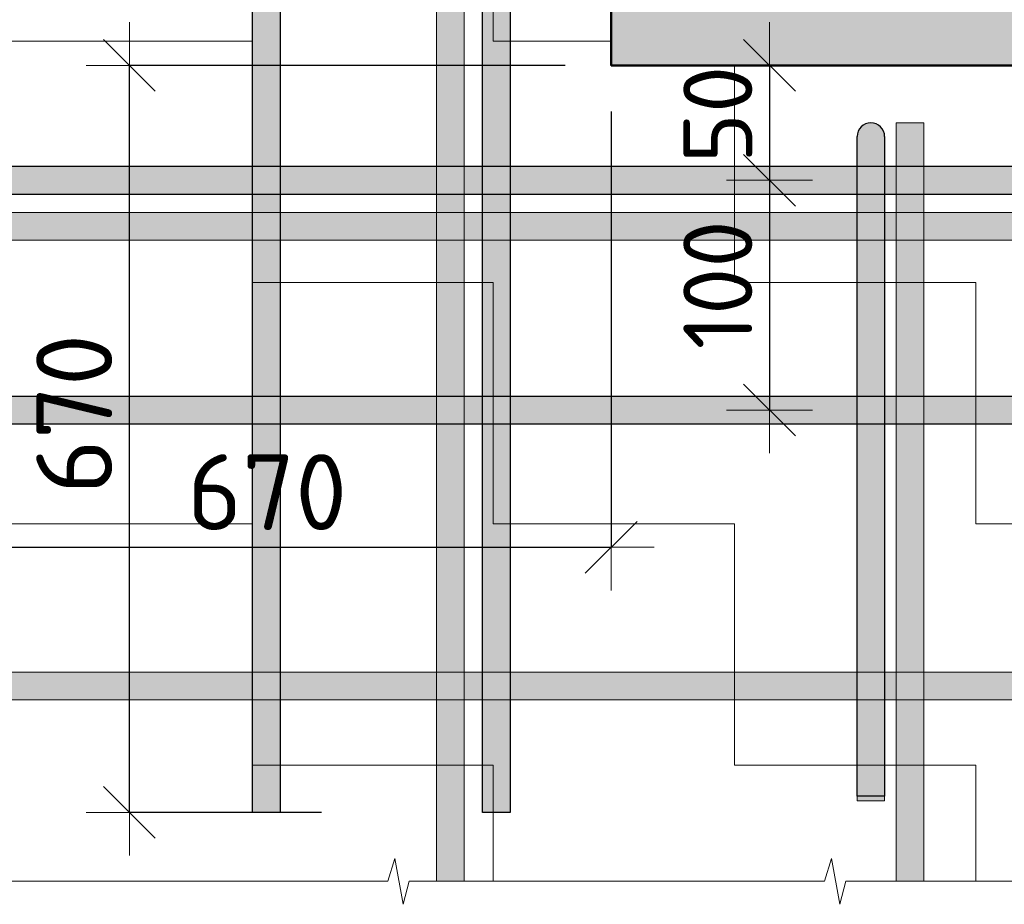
# Model space of a CAD drawing. Header units: metres. Extents: x -38 to 97, y -15 to 21.
# Tile 70 of 87: x 73.924 to 74.352, y 8.025 to 8.409. Entities that reach past the tile are written whole.
import ezdxf

# ---------------------------------------------------------------- set-up
doc = ezdxf.new("R2010")
doc.units = ezdxf.units.M
doc.header["$PDMODE"] = 65
doc.layers.add('XR$3$_3898', color=7, linetype='Continuous')
doc.layers.add('XR$5$_3898', color=7, linetype='Continuous')
doc.layers.add('XR$3$Размерная линия_ общее', color=7, linetype='Continuous', lineweight=13)
doc.layers.add('XR$5$Размерная линия_ общее', color=7, linetype='Continuous', lineweight=13)
doc.styles.add('ISOCPEUR', font='txt')
doc.dimstyles.new('DIMSTYLE_17', dxfattribs={"dimtxt": 0.03, "dimasz": 0.0375, "dimexe": 0, "dimexo": 1e-06, "dimgap": 0.015, "dimtad": 2, "dimdec": 0, "dimlfac": 1000, "dimrnd": 1, "dimzin": 12, "dimdsep": 46, "dimtxsty": 'ISOCPEUR', "dimblk1": 'ALL_ML_STRICH', "dimblk2": 'ALL_ML_STRICH', "dimsah": 1, "dimcen": 0, "dimse1": 1, "dimse2": 1, "dimclrd": 7, "dimclre": 256, "dimclrt": 7, "dimadec": 0, "dimazin": 0, "dimtfac": 1, "dimtdec": 0, "dimtix": 1, "dimtmove": 2, "dimatfit": 3, "dimfxl": 0, "dimtvp": 1.2, "dimtzin": 0, "dimlwd": 0, "dimlwe": -3, "dimarcsym": 0})
doc.dimstyles.new('DIMSTYLE_18', dxfattribs={"dimtxt": 0.03, "dimasz": 0.0375, "dimexe": 0, "dimexo": 1e-06, "dimgap": 0.015, "dimtad": 2, "dimdec": 0, "dimlfac": 1000, "dimrnd": 1, "dimzin": 12, "dimdsep": 46, "dimtxsty": 'ISOCPEUR', "dimblk1": 'ALL_ML_STRICH', "dimblk2": 'ALL_ML_STRICH', "dimsah": 1, "dimcen": 0, "dimse1": 1, "dimse2": 1, "dimclrd": 7, "dimclre": 256, "dimclrt": 7, "dimadec": 0, "dimazin": 0, "dimtfac": 1, "dimtdec": 0, "dimtix": 1, "dimtmove": 2, "dimatfit": 3, "dimfxl": 0, "dimtzin": 0, "dimlwd": 0, "dimlwe": -3, "dimarcsym": 0})
doc.dimstyles.new('DIMSTYLE_19', dxfattribs={"dimtxt": 0.03, "dimasz": 0.0375, "dimexe": 0, "dimexo": 1e-06, "dimgap": 0.015, "dimtad": 2, "dimdec": 0, "dimlfac": 1000, "dimrnd": 1, "dimzin": 12, "dimdsep": 46, "dimtxsty": 'ISOCPEUR', "dimblk1": 'ALL_ML_STRICH', "dimblk2": 'ALL_ML_STRICH', "dimsah": 1, "dimcen": 0, "dimse1": 1, "dimse2": 1, "dimclrd": 7, "dimclre": 256, "dimclrt": 7, "dimadec": 0, "dimazin": 0, "dimtfac": 1, "dimtdec": 0, "dimtix": 1, "dimtmove": 2, "dimatfit": 3, "dimfxl": 0, "dimtvp": 1.2, "dimtzin": 0, "dimlwd": 0, "dimlwe": -3, "dimarcsym": 0})
doc.dimstyles.new('DIMSTYLE_20', dxfattribs={"dimtxt": 0.03, "dimasz": 0.0375, "dimexe": 0, "dimexo": 1e-06, "dimgap": 0.015, "dimtad": 2, "dimdec": 0, "dimlfac": 1000, "dimrnd": 1, "dimzin": 12, "dimdsep": 46, "dimtxsty": 'ISOCPEUR', "dimblk1": 'ALL_ML_STRICH', "dimblk2": 'ALL_ML_STRICH', "dimsah": 1, "dimcen": 0, "dimse1": 1, "dimse2": 1, "dimclrd": 7, "dimclre": 256, "dimclrt": 7, "dimadec": 0, "dimazin": 0, "dimtfac": 1, "dimtdec": 0, "dimtix": 1, "dimtmove": 2, "dimatfit": 3, "dimfxl": 0, "dimtzin": 0, "dimlwd": 0, "dimlwe": -3, "dimarcsym": 0})
doc.dimstyles.new('DIMSTYLE_8', dxfattribs={"dimtxt": 0.033, "dimasz": 0.0375, "dimexe": 0, "dimexo": 0, "dimgap": 0.0165, "dimtad": 2, "dimdec": 0, "dimlfac": 1000, "dimrnd": 1, "dimzin": 12, "dimdsep": 46, "dimtxsty": 'ISOCPEUR', "dimblk1": 'ALL_ML_STRICH', "dimblk2": 'ALL_ML_STRICH', "dimsah": 1, "dimcen": 0, "dimclrd": 7, "dimclre": 256, "dimclrt": 7, "dimadec": 0, "dimazin": 0, "dimtfac": 1, "dimtdec": 0, "dimtix": 1, "dimtmove": 2, "dimatfit": 3, "dimfxl": 0, "dimtzin": 0, "dimlwd": 0, "dimlwe": -3, "dimarcsym": 0})
pattern_1 = [(0, (0.21, 0.21), (0.105, 0.105), [0.105, -0.105]), (90, (0.21, 0.21), (-0.105, 0.105), [0.105, -0.105])]

# ---------------------------------------------------------------- blocks, each defined once
blk = doc.blocks.new('СЛОЖНЫЙ_ОБЪЕКТ_12')
at = {"linetype": 'Continuous', "lineweight": 13, "transparency": 33554687}
blk.add_hatch(color=7, dxfattribs=at).paths.add_polyline_path([(74.11738, 8.0346), (74.11738, 8.6946), (74.10538, 8.6946), (74.10538, 8.0346)])
at = {"color": 7, "linetype": 'Continuous', "lineweight": 13, "transparency": 33554687}
blk.add_lwpolyline([(74.11738, 8.0346), (74.11738, 8.6946), (74.10538, 8.6946), (74.10538, 8.0346), (74.11738, 8.0346)], close=True, dxfattribs=at)
blk = doc.blocks.new('ЭЛЕМЕНТ_УЗОРА_6')
at = {"color": 7, "linetype": 'Continuous', "lineweight": 13, "transparency": 33554687}
for points in [[(73.99638, 8.0346), (73.90347, 8.0346), (73.90081, 8.0246), (73.8972, 8.0446), (73.89416, 8.0346), (73.80638, 8.0346)], [(74.18638, 8.0346), (74.09347, 8.0346), (74.09081, 8.0246), (74.0872, 8.0446), (74.08416, 8.0346), (73.99638, 8.0346)], [(74.37638, 8.0346), (74.28347, 8.0346), (74.28081, 8.0246), (74.2772, 8.0446), (74.27416, 8.0346), (74.18638, 8.0346)]]:
    blk.add_lwpolyline(points, dxfattribs=at)
blk = doc.blocks.new('СЛОЖНЫЙ_ОБЪЕКТ_14')
at = {"linetype": 'Continuous', "lineweight": 13, "transparency": 33554687}
blk.add_hatch(color=7, dxfattribs=at).paths.add_polyline_path([(73.80638, 8.3256), (74.75638, 8.3256), (74.75638, 8.3136), (73.80638, 8.3136)], flags=16)
at = {"color": 7, "linetype": 'Continuous', "lineweight": 13, "transparency": 33554687}
blk.add_lwpolyline([(73.80638, 8.3256), (74.75638, 8.3256), (74.75638, 8.3136), (73.80638, 8.3136), (73.80638, 8.3256)], close=True, dxfattribs=at)
blk = doc.blocks.new('СЛОЖНЫЙ_ОБЪЕКТ_15')
at = {"linetype": 'Continuous', "lineweight": 13, "transparency": 33554687}
blk.add_hatch(color=7, dxfattribs=at).paths.add_polyline_path([(73.80638, 8.1256), (74.75638, 8.1256), (74.75638, 8.1136), (73.80638, 8.1136)], flags=16)
at = {"color": 7, "linetype": 'Continuous', "lineweight": 13, "transparency": 33554687}
blk.add_lwpolyline([(73.80638, 8.1256), (74.75638, 8.1256), (74.75638, 8.1136), (73.80638, 8.1136), (73.80638, 8.1256)], close=True, dxfattribs=at)
blk = doc.blocks.new('СЛОЖНЫЙ_ОБЪЕКТ_16')
at = {"linetype": 'Continuous', "lineweight": 25, "transparency": 33554687}
blk.add_hatch(color=8, dxfattribs=at).paths.add_polyline_path([(73.85638, 8.3336), (74.75638, 8.3336), (74.75638, 8.3456), (73.85638, 8.3456)])
at = {"color": 7, "linetype": 'Continuous', "lineweight": 25, "transparency": 33554687}
blk.add_line((73.85638, 8.3336), (74.75638, 8.3336), dxfattribs=at)
blk.add_lwpolyline([(74.75638, 8.3456), (73.85638, 8.3456), (73.85638, 8.3336)], dxfattribs=at)
blk = doc.blocks.new('СЛОЖНЫЙ_ОБЪЕКТ_17')
at = {"linetype": 'Continuous', "lineweight": 25, "true_color": 0x5f5f5f, "transparency": 33554687}
blk.add_hatch(color=251, dxfattribs=at).paths.add_polyline_path([(74.12538, 8.0646), (74.12538, 8.6946), (74.13738, 8.6946), (74.13738, 8.0646)], flags=16)
at = {"color": 7, "linetype": 'Continuous', "lineweight": 25, "transparency": 33554687}
blk.add_line((74.12538, 8.0646), (74.12538, 8.6946), dxfattribs=at)
blk.add_lwpolyline([(74.13738, 8.6946), (74.13738, 8.0646), (74.12538, 8.0646)], dxfattribs=at)
blk = doc.blocks.new('СЛОЖНЫЙ_ОБЪЕКТ_20')
at = {"linetype": 'Continuous', "lineweight": 13, "true_color": 0xc5c5c5, "transparency": 33554687}
for points in [[(74.2889, 8.36104), (74.28953, 8.36213), (74.29036, 8.36306), (74.29138, 8.3638), (74.29253, 8.36431), (74.29375, 8.36457), (74.29501, 8.36457), (74.29623, 8.36431), (74.29738, 8.3638), (74.29839, 8.36306), (74.29923, 8.36213), (74.29986, 8.36104), (74.30025, 8.35985), (74.30038, 8.3586), (74.30038, 8.0716), (74.28838, 8.0716), (74.28838, 8.3586), (74.28851, 8.35985)], [(74.28838, 8.0716), (74.30038, 8.0716), (74.30038, 8.0696), (74.28838, 8.0696)]]:
    blk.add_hatch(color=9, dxfattribs=at).paths.add_polyline_path(points, flags=16)
at = {"color": 7, "linetype": 'Continuous', "lineweight": 25, "transparency": 33554687}
blk.add_lwpolyline([(74.30038, 8.3586), (74.30038, 8.0716), (74.28838, 8.0716), (74.28838, 8.3586)], dxfattribs=at)
at = {"color": 7, "linetype": 'Continuous', "lineweight": 13, "transparency": 33554687}
blk.add_lwpolyline([(74.28838, 8.0716), (74.30038, 8.0716), (74.30038, 8.0696), (74.28838, 8.0696), (74.28838, 8.0716)], close=True, dxfattribs=at)
at = {"color": 7, "linetype": 'Continuous', "lineweight": 25, "transparency": 33554687}
blk.add_arc((74.29438, 8.3586), 0.006, 0, 180, dxfattribs=at)
blk = doc.blocks.new('СЛОЖНЫЙ_ОБЪЕКТ_22')
at = {"linetype": 'Continuous', "lineweight": 13, "transparency": 33554687}
blk.add_hatch(color=7, dxfattribs=at).paths.add_polyline_path([(74.31738, 8.0346), (74.31738, 8.3646), (74.30538, 8.3646), (74.30538, 8.0346)])
at = {"color": 7, "linetype": 'Continuous', "lineweight": 13, "transparency": 33554687}
blk.add_lwpolyline([(74.31738, 8.0346), (74.31738, 8.3646), (74.30538, 8.3646), (74.30538, 8.0346), (74.31738, 8.0346)], close=True, dxfattribs=at)
blk = doc.blocks.new('СЛОЖНЫЙ_ОБЪЕКТ_26')
at = {"linetype": 'Continuous', "lineweight": 25, "true_color": 0x5f5f5f, "transparency": 33554687}
blk.add_hatch(color=251, dxfattribs=at).paths.add_polyline_path([(74.02538, 8.0646), (74.02538, 8.6946), (74.03738, 8.6946), (74.03738, 8.0646)], flags=16)
at = {"color": 7, "linetype": 'Continuous', "lineweight": 25, "transparency": 33554687}
blk.add_line((74.02538, 8.0646), (74.02538, 8.6946), dxfattribs=at)
blk.add_lwpolyline([(74.03738, 8.6946), (74.03738, 8.0646), (74.02538, 8.0646)], dxfattribs=at)
blk = doc.blocks.new('СЛОЖНЫЙ_ОБЪЕКТ_27')
at = {"linetype": 'Continuous', "lineweight": 25, "transparency": 33554687}
blk.add_hatch(color=8, dxfattribs=at).paths.add_polyline_path([(73.85638, 8.2336), (74.75638, 8.2336), (74.75638, 8.2456), (73.85638, 8.2456)])
at = {"color": 7, "linetype": 'Continuous', "lineweight": 25, "transparency": 33554687}
blk.add_line((73.85638, 8.2336), (74.75638, 8.2336), dxfattribs=at)
blk.add_lwpolyline([(74.75638, 8.2456), (73.85638, 8.2456), (73.85638, 8.2336)], dxfattribs=at)
blk = doc.blocks.new('ALL_ML_STRICH')
at = {"color": 0, "linetype": 'ByBlock', "lineweight": -2}
for p, q in [((0, -0.5), (0, 0.5)), ((-0.3, -0.3), (0.3, 0.3)), ((-1, 0), (0.5, 0))]:
    blk.add_line(p, q, dxfattribs=at)
blk = doc.blocks.new('*D131')
at = {"layer": 'DEFPOINTS', "color": 7, "linetype": 'Continuous', "lineweight": 13, "transparency": 33554687}
for p in [(74.22364, 8.3896), (74.25028, 8.3896), (74.22137, 8.3396)]:
    blk.add_point(p, dxfattribs=at)
at = {"layer": 'XR$3$Размерная линия_ общее', "color": 7, "linetype": 'Continuous', "lineweight": -2, "transparency": 33554687}
blk.add_line((74.25028, 8.3896), (74.25028, 8.3396), dxfattribs=at)
at = {"layer": 'XR$3$Размерная линия_ общее', "color": 7, "linetype": 'Continuous', "lineweight": 13, "transparency": 33554687, "xscale": 0.0375, "yscale": 0.0375, "zscale": 0.0375}
for p, rotation in [((74.25028, 8.3896), 90), ((74.25028, 8.3396), 270)]:
    blk.add_blockref('ALL_ML_STRICH', p, dxfattribs=dict(at, rotation=rotation))
at = {"layer": 'XR$3$Размерная линия_ общее', "color": 7, "linetype": 'Continuous', "lineweight": 13, "transparency": 33554687, "insert": (74.22778, 8.36822), "char_height": 0.03, "width": 0.06, "attachment_point": 5, "rotation": 90, "style": 'ISOCPEUR'}
blk.add_mtext('\\A1;{50}', dxfattribs=at)
blk = doc.blocks.new('*D132')
at = {"layer": 'DEFPOINTS', "color": 7, "linetype": 'Continuous', "lineweight": 13, "transparency": 33554687}
for p in [(74.22137, 8.3396), (74.25028, 8.3396), (74.22364, 8.2396)]:
    blk.add_point(p, dxfattribs=at)
at = {"layer": 'XR$3$Размерная линия_ общее', "color": 7, "linetype": 'Continuous', "lineweight": -2, "transparency": 33554687}
blk.add_line((74.25028, 8.3396), (74.25028, 8.2396), dxfattribs=at)
at = {"layer": 'XR$3$Размерная линия_ общее', "color": 7, "linetype": 'Continuous', "lineweight": 13, "transparency": 33554687, "xscale": 0.0375, "yscale": 0.0375, "zscale": 0.0375}
for p, rotation in [((74.25028, 8.3396), 90), ((74.25028, 8.2396), 270)]:
    blk.add_blockref('ALL_ML_STRICH', p, dxfattribs=dict(at, rotation=rotation))
at = {"layer": 'XR$3$Размерная линия_ общее', "color": 7, "linetype": 'Continuous', "lineweight": 13, "transparency": 33554687, "insert": (74.22778, 8.2941), "char_height": 0.03, "width": 0.09, "attachment_point": 5, "rotation": 90, "style": 'ISOCPEUR'}
blk.add_mtext('\\A1;{100}', dxfattribs=at)
blk = doc.blocks.new('*D165')
at = {"layer": 'DEFPOINTS', "color": 7, "linetype": 'Continuous', "lineweight": 13, "transparency": 33554687}
for p in [(74.18138, 8.3896), (73.97172, 8.0646), (74.07538, 8.0646)]:
    blk.add_point(p, dxfattribs=at)
at = {"layer": 'XR$3$Размерная линия_ общее', "color": 253, "linetype": 'Continuous', "lineweight": -2, "true_color": 0xa0a0a0, "transparency": 33554687}
for p, q in [((74.16138, 8.3896), (73.97172, 8.3896)), ((74.05538, 8.0646), (73.97172, 8.0646))]:
    blk.add_line(p, q, dxfattribs=at)
at = {"layer": 'XR$3$Размерная линия_ общее', "color": 7, "linetype": 'Continuous', "lineweight": -2, "transparency": 33554687}
blk.add_line((73.97172, 8.0646), (73.97172, 8.3896), dxfattribs=at)
at = {"layer": 'XR$3$Размерная линия_ общее', "color": 7, "linetype": 'Continuous', "lineweight": 13, "transparency": 33554687, "xscale": 0.0375, "yscale": 0.0375, "zscale": 0.0375}
for p, rotation in [((73.97172, 8.3896), 90), ((73.97172, 8.0646), 270)]:
    blk.add_blockref('ALL_ML_STRICH', p, dxfattribs=dict(at, rotation=rotation))
at = {"layer": 'XR$3$Размерная линия_ общее', "color": 7, "linetype": 'Continuous', "lineweight": 13, "transparency": 33554687, "insert": (73.93122, 8.2031), "char_height": 0.033, "width": 0.00165, "attachment_point": 1, "rotation": 90, "line_spacing_factor": 0.60241, "style": 'ISOCPEUR'}
blk.add_mtext('670', dxfattribs=at)
blk = doc.blocks.new('*D166')
at = {"layer": 'DEFPOINTS', "color": 7, "linetype": 'Continuous', "lineweight": 13, "transparency": 33554687}
for p in [(74.18138, 8.3896), (73.85638, 8.2836), (73.85638, 8.17994)]:
    blk.add_point(p, dxfattribs=at)
at = {"layer": 'XR$3$Размерная линия_ общее', "color": 253, "linetype": 'Continuous', "lineweight": -2, "true_color": 0xa0a0a0, "transparency": 33554687}
for p, q in [((74.18138, 8.3696), (74.18138, 8.17994)), ((73.85638, 8.2636), (73.85638, 8.17994))]:
    blk.add_line(p, q, dxfattribs=at)
at = {"layer": 'XR$3$Размерная линия_ общее', "color": 7, "linetype": 'Continuous', "lineweight": -2, "transparency": 33554687}
blk.add_line((73.85638, 8.17994), (74.18138, 8.17994), dxfattribs=at)
at = {"layer": 'XR$3$Размерная линия_ общее', "color": 7, "linetype": 'Continuous', "lineweight": 13, "transparency": 33554687, "xscale": 0.0375, "yscale": 0.0375, "zscale": 0.0375, "rotation": 180}
blk.add_blockref('ALL_ML_STRICH', (73.85638, 8.17994), dxfattribs=at)
at = {"layer": 'XR$3$Размерная линия_ общее', "color": 7, "linetype": 'Continuous', "lineweight": 13, "transparency": 33554687, "xscale": 0.0375, "yscale": 0.0375, "zscale": 0.0375}
blk.add_blockref('ALL_ML_STRICH', (74.18138, 8.17994), dxfattribs=at)
at = {"layer": 'XR$3$Размерная линия_ общее', "color": 7, "linetype": 'Continuous', "lineweight": 13, "transparency": 33554687, "insert": (73.99688, 8.22044), "char_height": 0.033, "width": 0.00165, "attachment_point": 1, "line_spacing_factor": 0.60241, "style": 'ISOCPEUR'}
blk.add_mtext('670', dxfattribs=at)
blk = doc.blocks.new('СЛОЖНЫЙ_ОБЪЕКТ_40')
at = {"linetype": 'Continuous', "lineweight": 13, "transparency": 33554687}
blk.add_hatch(color=7, dxfattribs=at).paths.add_polyline_path([(74.11738, 8.0346), (74.11738, 8.6946), (74.10538, 8.6946), (74.10538, 8.0346)])
at = {"color": 7, "linetype": 'Continuous', "lineweight": 13, "transparency": 33554687}
blk.add_lwpolyline([(74.11738, 8.0346), (74.11738, 8.6946), (74.10538, 8.6946), (74.10538, 8.0346), (74.11738, 8.0346)], close=True, dxfattribs=at)
blk = doc.blocks.new('ЭЛЕМЕНТ_УЗОРА_13')
at = {"color": 7, "linetype": 'Continuous', "lineweight": 13, "transparency": 33554687}
for points in [[(73.99638, 8.0346), (73.90347, 8.0346), (73.90081, 8.0246), (73.8972, 8.0446), (73.89416, 8.0346), (73.80638, 8.0346)], [(74.18638, 8.0346), (74.09347, 8.0346), (74.09081, 8.0246), (74.0872, 8.0446), (74.08416, 8.0346), (73.99638, 8.0346)], [(74.37638, 8.0346), (74.28347, 8.0346), (74.28081, 8.0246), (74.2772, 8.0446), (74.27416, 8.0346), (74.18638, 8.0346)]]:
    blk.add_lwpolyline(points, dxfattribs=at)
blk = doc.blocks.new('СЛОЖНЫЙ_ОБЪЕКТ_42')
at = {"linetype": 'Continuous', "lineweight": 13, "transparency": 33554687}
blk.add_hatch(color=7, dxfattribs=at).paths.add_polyline_path([(73.80638, 8.3256), (74.75638, 8.3256), (74.75638, 8.3136), (73.80638, 8.3136)], flags=16)
at = {"color": 7, "linetype": 'Continuous', "lineweight": 13, "transparency": 33554687}
blk.add_lwpolyline([(73.80638, 8.3256), (74.75638, 8.3256), (74.75638, 8.3136), (73.80638, 8.3136), (73.80638, 8.3256)], close=True, dxfattribs=at)
blk = doc.blocks.new('СЛОЖНЫЙ_ОБЪЕКТ_43')
at = {"linetype": 'Continuous', "lineweight": 13, "transparency": 33554687}
blk.add_hatch(color=7, dxfattribs=at).paths.add_polyline_path([(73.80638, 8.1256), (74.75638, 8.1256), (74.75638, 8.1136), (73.80638, 8.1136)], flags=16)
at = {"color": 7, "linetype": 'Continuous', "lineweight": 13, "transparency": 33554687}
blk.add_lwpolyline([(73.80638, 8.1256), (74.75638, 8.1256), (74.75638, 8.1136), (73.80638, 8.1136), (73.80638, 8.1256)], close=True, dxfattribs=at)
blk = doc.blocks.new('СЛОЖНЫЙ_ОБЪЕКТ_44')
at = {"linetype": 'Continuous', "lineweight": 25, "transparency": 33554687}
blk.add_hatch(color=8, dxfattribs=at).paths.add_polyline_path([(73.85638, 8.3336), (74.75638, 8.3336), (74.75638, 8.3456), (73.85638, 8.3456)])
at = {"color": 7, "linetype": 'Continuous', "lineweight": 25, "transparency": 33554687}
blk.add_line((73.85638, 8.3336), (74.75638, 8.3336), dxfattribs=at)
blk.add_lwpolyline([(74.75638, 8.3456), (73.85638, 8.3456), (73.85638, 8.3336)], dxfattribs=at)
blk = doc.blocks.new('СЛОЖНЫЙ_ОБЪЕКТ_45')
at = {"linetype": 'Continuous', "lineweight": 25, "true_color": 0x5f5f5f, "transparency": 33554687}
blk.add_hatch(color=251, dxfattribs=at).paths.add_polyline_path([(74.12538, 8.0646), (74.12538, 8.6946), (74.13738, 8.6946), (74.13738, 8.0646)], flags=16)
at = {"color": 7, "linetype": 'Continuous', "lineweight": 25, "transparency": 33554687}
blk.add_line((74.12538, 8.0646), (74.12538, 8.6946), dxfattribs=at)
blk.add_lwpolyline([(74.13738, 8.6946), (74.13738, 8.0646), (74.12538, 8.0646)], dxfattribs=at)
blk = doc.blocks.new('СЛОЖНЫЙ_ОБЪЕКТ_48')
at = {"linetype": 'Continuous', "lineweight": 13, "true_color": 0xc5c5c5, "transparency": 33554687}
for points in [[(74.2889, 8.36104), (74.28953, 8.36213), (74.29036, 8.36306), (74.29138, 8.3638), (74.29253, 8.36431), (74.29375, 8.36457), (74.29501, 8.36457), (74.29623, 8.36431), (74.29738, 8.3638), (74.29839, 8.36306), (74.29923, 8.36213), (74.29986, 8.36104), (74.30025, 8.35985), (74.30038, 8.3586), (74.30038, 8.0716), (74.28838, 8.0716), (74.28838, 8.3586), (74.28851, 8.35985)], [(74.28838, 8.0716), (74.30038, 8.0716), (74.30038, 8.0696), (74.28838, 8.0696)]]:
    blk.add_hatch(color=9, dxfattribs=at).paths.add_polyline_path(points, flags=16)
at = {"color": 7, "linetype": 'Continuous', "lineweight": 25, "transparency": 33554687}
blk.add_lwpolyline([(74.30038, 8.3586), (74.30038, 8.0716), (74.28838, 8.0716), (74.28838, 8.3586)], dxfattribs=at)
at = {"color": 7, "linetype": 'Continuous', "lineweight": 13, "transparency": 33554687}
blk.add_lwpolyline([(74.28838, 8.0716), (74.30038, 8.0716), (74.30038, 8.0696), (74.28838, 8.0696), (74.28838, 8.0716)], close=True, dxfattribs=at)
at = {"color": 7, "linetype": 'Continuous', "lineweight": 25, "transparency": 33554687}
blk.add_arc((74.29438, 8.3586), 0.006, 0, 180, dxfattribs=at)
blk = doc.blocks.new('СЛОЖНЫЙ_ОБЪЕКТ_50')
at = {"linetype": 'Continuous', "lineweight": 13, "transparency": 33554687}
blk.add_hatch(color=7, dxfattribs=at).paths.add_polyline_path([(74.31738, 8.0346), (74.31738, 8.3646), (74.30538, 8.3646), (74.30538, 8.0346)])
at = {"color": 7, "linetype": 'Continuous', "lineweight": 13, "transparency": 33554687}
blk.add_lwpolyline([(74.31738, 8.0346), (74.31738, 8.3646), (74.30538, 8.3646), (74.30538, 8.0346), (74.31738, 8.0346)], close=True, dxfattribs=at)
blk = doc.blocks.new('СЛОЖНЫЙ_ОБЪЕКТ_54')
at = {"linetype": 'Continuous', "lineweight": 25, "true_color": 0x5f5f5f, "transparency": 33554687}
blk.add_hatch(color=251, dxfattribs=at).paths.add_polyline_path([(74.02538, 8.0646), (74.02538, 8.6946), (74.03738, 8.6946), (74.03738, 8.0646)], flags=16)
at = {"color": 7, "linetype": 'Continuous', "lineweight": 25, "transparency": 33554687}
blk.add_line((74.02538, 8.0646), (74.02538, 8.6946), dxfattribs=at)
blk.add_lwpolyline([(74.03738, 8.6946), (74.03738, 8.0646), (74.02538, 8.0646)], dxfattribs=at)
blk = doc.blocks.new('СЛОЖНЫЙ_ОБЪЕКТ_55')
at = {"linetype": 'Continuous', "lineweight": 25, "transparency": 33554687}
blk.add_hatch(color=8, dxfattribs=at).paths.add_polyline_path([(73.85638, 8.2336), (74.75638, 8.2336), (74.75638, 8.2456), (73.85638, 8.2456)])
at = {"color": 7, "linetype": 'Continuous', "lineweight": 25, "transparency": 33554687}
blk.add_line((73.85638, 8.2336), (74.75638, 8.2336), dxfattribs=at)
blk.add_lwpolyline([(74.75638, 8.2456), (73.85638, 8.2456), (73.85638, 8.2336)], dxfattribs=at)
blk = doc.blocks.new('*D330')
at = {"layer": 'DEFPOINTS', "color": 7, "linetype": 'Continuous', "lineweight": 13, "transparency": 33554687}
for p in [(74.22364, 8.3896), (74.25028, 8.3896), (74.22137, 8.3396)]:
    blk.add_point(p, dxfattribs=at)
at = {"layer": 'XR$5$Размерная линия_ общее', "color": 7, "linetype": 'Continuous', "lineweight": -2, "transparency": 33554687}
blk.add_line((74.25028, 8.3896), (74.25028, 8.3396), dxfattribs=at)
at = {"layer": 'XR$5$Размерная линия_ общее', "color": 7, "linetype": 'Continuous', "lineweight": 13, "transparency": 33554687, "xscale": 0.0375, "yscale": 0.0375, "zscale": 0.0375}
for p, rotation in [((74.25028, 8.3896), 90), ((74.25028, 8.3396), 270)]:
    blk.add_blockref('ALL_ML_STRICH', p, dxfattribs=dict(at, rotation=rotation))
at = {"layer": 'XR$5$Размерная линия_ общее', "color": 7, "linetype": 'Continuous', "lineweight": 13, "transparency": 33554687, "insert": (74.22778, 8.36822), "char_height": 0.03, "width": 0.06, "attachment_point": 5, "rotation": 90, "style": 'ISOCPEUR'}
blk.add_mtext('\\A1;{50}', dxfattribs=at)
blk = doc.blocks.new('*D331')
at = {"layer": 'DEFPOINTS', "color": 7, "linetype": 'Continuous', "lineweight": 13, "transparency": 33554687}
for p in [(74.22137, 8.3396), (74.25028, 8.3396), (74.22364, 8.2396)]:
    blk.add_point(p, dxfattribs=at)
at = {"layer": 'XR$5$Размерная линия_ общее', "color": 7, "linetype": 'Continuous', "lineweight": -2, "transparency": 33554687}
blk.add_line((74.25028, 8.3396), (74.25028, 8.2396), dxfattribs=at)
at = {"layer": 'XR$5$Размерная линия_ общее', "color": 7, "linetype": 'Continuous', "lineweight": 13, "transparency": 33554687, "xscale": 0.0375, "yscale": 0.0375, "zscale": 0.0375}
for p, rotation in [((74.25028, 8.3396), 90), ((74.25028, 8.2396), 270)]:
    blk.add_blockref('ALL_ML_STRICH', p, dxfattribs=dict(at, rotation=rotation))
at = {"layer": 'XR$5$Размерная линия_ общее', "color": 7, "linetype": 'Continuous', "lineweight": 13, "transparency": 33554687, "insert": (74.22778, 8.2941), "char_height": 0.03, "width": 0.09, "attachment_point": 5, "rotation": 90, "style": 'ISOCPEUR'}
blk.add_mtext('\\A1;{100}', dxfattribs=at)
blk = doc.blocks.new('*D385')
at = {"layer": 'DEFPOINTS', "color": 7, "linetype": 'Continuous', "lineweight": 13, "transparency": 33554687}
for p in [(74.18138, 8.3896), (73.85638, 8.2836), (73.85638, 8.17994)]:
    blk.add_point(p, dxfattribs=at)
at = {"layer": 'XR$5$Размерная линия_ общее', "color": 253, "linetype": 'Continuous', "lineweight": -2, "true_color": 0xa0a0a0, "transparency": 33554687}
for p, q in [((74.18138, 8.3696), (74.18138, 8.17994)), ((73.85638, 8.2636), (73.85638, 8.17994))]:
    blk.add_line(p, q, dxfattribs=at)
at = {"layer": 'XR$5$Размерная линия_ общее', "color": 7, "linetype": 'Continuous', "lineweight": -2, "transparency": 33554687}
blk.add_line((73.85638, 8.17994), (74.18138, 8.17994), dxfattribs=at)
at = {"layer": 'XR$5$Размерная линия_ общее', "color": 7, "linetype": 'Continuous', "lineweight": 13, "transparency": 33554687, "xscale": 0.0375, "yscale": 0.0375, "zscale": 0.0375, "rotation": 180}
blk.add_blockref('ALL_ML_STRICH', (73.85638, 8.17994), dxfattribs=at)
at = {"layer": 'XR$5$Размерная линия_ общее', "color": 7, "linetype": 'Continuous', "lineweight": 13, "transparency": 33554687, "xscale": 0.0375, "yscale": 0.0375, "zscale": 0.0375}
blk.add_blockref('ALL_ML_STRICH', (74.18138, 8.17994), dxfattribs=at)
at = {"layer": 'XR$5$Размерная линия_ общее', "color": 7, "linetype": 'Continuous', "lineweight": 13, "transparency": 33554687, "insert": (73.99688, 8.22044), "char_height": 0.033, "width": 0.00165, "attachment_point": 1, "line_spacing_factor": 0.60241, "style": 'ISOCPEUR'}
blk.add_mtext('670', dxfattribs=at)
blk = doc.blocks.new('*D386')
at = {"layer": 'DEFPOINTS', "color": 7, "linetype": 'Continuous', "lineweight": 13, "transparency": 33554687}
for p in [(74.18138, 8.3896), (73.97172, 8.0646), (74.07538, 8.0646)]:
    blk.add_point(p, dxfattribs=at)
at = {"layer": 'XR$5$Размерная линия_ общее', "color": 253, "linetype": 'Continuous', "lineweight": -2, "true_color": 0xa0a0a0, "transparency": 33554687}
for p, q in [((74.16138, 8.3896), (73.97172, 8.3896)), ((74.05538, 8.0646), (73.97172, 8.0646))]:
    blk.add_line(p, q, dxfattribs=at)
at = {"layer": 'XR$5$Размерная линия_ общее', "color": 7, "linetype": 'Continuous', "lineweight": -2, "transparency": 33554687}
blk.add_line((73.97172, 8.0646), (73.97172, 8.3896), dxfattribs=at)
at = {"layer": 'XR$5$Размерная линия_ общее', "color": 7, "linetype": 'Continuous', "lineweight": 13, "transparency": 33554687, "xscale": 0.0375, "yscale": 0.0375, "zscale": 0.0375}
for p, rotation in [((73.97172, 8.3896), 90), ((73.97172, 8.0646), 270)]:
    blk.add_blockref('ALL_ML_STRICH', p, dxfattribs=dict(at, rotation=rotation))
at = {"layer": 'XR$5$Размерная линия_ общее', "color": 7, "linetype": 'Continuous', "lineweight": 13, "transparency": 33554687, "insert": (73.93122, 8.2031), "char_height": 0.033, "width": 0.00165, "attachment_point": 1, "rotation": 90, "line_spacing_factor": 0.60241, "style": 'ISOCPEUR'}
blk.add_mtext('670', dxfattribs=at)

msp = doc.modelspace()

# ---------------------------------------------------------------- hatches: boundary and pattern name
at = {"linetype": 'Continuous', "lineweight": 13, "transparency": 33554687}
h = msp.add_hatch(dxfattribs=at)
h.set_pattern_fill('____', scale=0.105, style=0, pattern_type=2)
h.set_pattern_definition(pattern_1)
h.paths.add_polyline_path([(73.80638, 8.6946), (73.80638, 8.0346), (74.75638, 8.0346), (74.75638, 8.3896), (74.18138, 8.3896), (74.18138, 8.6946)], flags=0)
h = msp.add_hatch(dxfattribs=at)
h.set_pattern_fill('____', scale=0.105, style=0, pattern_type=2)
h.set_pattern_definition(pattern_1)
h.paths.add_polyline_path([(73.80638, 8.6946), (73.80638, 8.0346), (74.75638, 8.0346), (74.75638, 8.3896), (74.18138, 8.3896), (74.18138, 8.6946)], flags=0)
at = {"linetype": 'Continuous', "lineweight": 13, "true_color": 0x696969, "transparency": 33554687}
msp.add_hatch(color=251, dxfattribs=at).paths.add_polyline_path([(74.75638, 8.4106), (74.25957, 8.46779), (74.18138, 8.6946), (74.18138, 8.3896), (74.75638, 8.3896)])
msp.add_hatch(color=251, dxfattribs=at).paths.add_polyline_path([(74.75638, 8.4106), (74.25957, 8.46779), (74.18138, 8.6946), (74.18138, 8.3896), (74.75638, 8.3896)])

# ---------------------------------------------------------------- linework, layer by layer
at = {"layer": 'XR$3$_3898', "color": 7, "linetype": 'Continuous', "lineweight": 50, "transparency": 33554687}
msp.add_lwpolyline([(74.75638, 8.3896), (74.18138, 8.3896), (74.18138, 8.6946)], dxfattribs=at)
at = {"layer": 'XR$5$_3898', "color": 7, "linetype": 'Continuous', "lineweight": 50, "transparency": 33554687}
msp.add_lwpolyline([(74.75638, 8.3896), (74.18138, 8.3896), (74.18138, 8.6946)], dxfattribs=at)

# ---------------------------------------------------------------- block references
at = {"color": 7, "linetype": 'Continuous', "lineweight": 13, "transparency": 33554687}
for name in ['ЭЛЕМЕНТ_УЗОРА_6', 'ЭЛЕМЕНТ_УЗОРА_13', 'СЛОЖНЫЙ_ОБЪЕКТ_12', 'СЛОЖНЫЙ_ОБЪЕКТ_40', 'СЛОЖНЫЙ_ОБЪЕКТ_20', 'СЛОЖНЫЙ_ОБЪЕКТ_48', 'СЛОЖНЫЙ_ОБЪЕКТ_22', 'СЛОЖНЫЙ_ОБЪЕКТ_50', 'СЛОЖНЫЙ_ОБЪЕКТ_14', 'СЛОЖНЫЙ_ОБЪЕКТ_42', 'СЛОЖНЫЙ_ОБЪЕКТ_15', 'СЛОЖНЫЙ_ОБЪЕКТ_43']:
    msp.add_blockref(name, (0, 0), dxfattribs=at)
at = {"color": 7, "linetype": 'Continuous', "lineweight": 25, "transparency": 33554687}
for name in ['СЛОЖНЫЙ_ОБЪЕКТ_26', 'СЛОЖНЫЙ_ОБЪЕКТ_54', 'СЛОЖНЫЙ_ОБЪЕКТ_17', 'СЛОЖНЫЙ_ОБЪЕКТ_45', 'СЛОЖНЫЙ_ОБЪЕКТ_16', 'СЛОЖНЫЙ_ОБЪЕКТ_44', 'СЛОЖНЫЙ_ОБЪЕКТ_27', 'СЛОЖНЫЙ_ОБЪЕКТ_55']:
    msp.add_blockref(name, (0, 0), dxfattribs=at)

# ---------------------------------------------------------------- dimensions: what is measured, and where the dimension line sits
at = {"layer": 'XR$3$Размерная линия_ общее', "color": 7, "linetype": 'Continuous', "lineweight": 13, "transparency": 33554687}
dim = msp.add_linear_dim(base=(73.97172, 8.3896), p1=(74.05538, 8.0646), p2=(74.16138, 8.3896), angle=90, text='670', dimstyle='DIMSTYLE_8', override={"dimpost": '<>', "dimclrd": 7, "dimclre": 253, "dimclrt": 7, "dimlwd": 0, "dimlwe": 65533}, dxfattribs=at)
dim.commit()
dim.dimension.update_dxf_attribs({"geometry": '*D165', "text_midpoint": (73.95522, 8.2271), "dimtype": 160})
for base, p1, p2, dimstyle, picture, middle in [((74.25028, 8.3396), (74.22364, 8.3896), (74.22137, 8.3396), 'DIMSTYLE_17', '*D131', (74.22778, 8.36822)), ((74.25028, 8.2396), (74.22137, 8.3396), (74.22364, 8.2396), 'DIMSTYLE_18', '*D132', (74.22778, 8.2941))]:
    dim = msp.add_linear_dim(base=base, p1=p1, p2=p2, angle=270, dimstyle=dimstyle, override={"dimpost": '<>', "dimclrd": 7, "dimclre": 253, "dimclrt": 7, "dimlwd": 0, "dimlwe": 65533}, dxfattribs=at)
    dim.commit()
    dim.dimension.update_dxf_attribs({"geometry": picture, "text_midpoint": middle, "dimtype": 160})
dim = msp.add_linear_dim(base=(74.18138, 8.17994), p1=(73.85638, 8.2636), p2=(74.18138, 8.3696), text='670', dimstyle='DIMSTYLE_8', override={"dimpost": '<>', "dimclrd": 7, "dimclre": 253, "dimclrt": 7, "dimlwd": 0, "dimlwe": 65533}, dxfattribs=at)
dim.commit()
dim.dimension.update_dxf_attribs({"geometry": '*D166', "text_midpoint": (74.01888, 8.19644), "dimtype": 160})
at = {"layer": 'XR$5$Размерная линия_ общее', "color": 7, "linetype": 'Continuous', "lineweight": 13, "transparency": 33554687}
dim = msp.add_linear_dim(base=(73.97172, 8.3896), p1=(74.05538, 8.0646), p2=(74.16138, 8.3896), angle=90, text='670', dimstyle='DIMSTYLE_8', override={"dimpost": '<>', "dimclrd": 7, "dimclre": 253, "dimclrt": 7, "dimlwd": 0, "dimlwe": 65533}, dxfattribs=at)
dim.commit()
dim.dimension.update_dxf_attribs({"geometry": '*D386', "text_midpoint": (73.95522, 8.2271), "dimtype": 160})
for base, p1, p2, dimstyle, picture, middle in [((74.25028, 8.3396), (74.22364, 8.3896), (74.22137, 8.3396), 'DIMSTYLE_19', '*D330', (74.22778, 8.36822)), ((74.25028, 8.2396), (74.22137, 8.3396), (74.22364, 8.2396), 'DIMSTYLE_20', '*D331', (74.22778, 8.2941))]:
    dim = msp.add_linear_dim(base=base, p1=p1, p2=p2, angle=270, dimstyle=dimstyle, override={"dimpost": '<>', "dimclrd": 7, "dimclre": 253, "dimclrt": 7, "dimlwd": 0, "dimlwe": 65533}, dxfattribs=at)
    dim.commit()
    dim.dimension.update_dxf_attribs({"geometry": picture, "text_midpoint": middle, "dimtype": 160})
dim = msp.add_linear_dim(base=(74.18138, 8.17994), p1=(73.85638, 8.2636), p2=(74.18138, 8.3696), text='670', dimstyle='DIMSTYLE_8', override={"dimpost": '<>', "dimclrd": 7, "dimclre": 253, "dimclrt": 7, "dimlwd": 0, "dimlwe": 65533}, dxfattribs=at)
dim.commit()
dim.dimension.update_dxf_attribs({"geometry": '*D385', "text_midpoint": (74.01888, 8.19644), "dimtype": 160})

doc.saveas('drawing.dxf')
